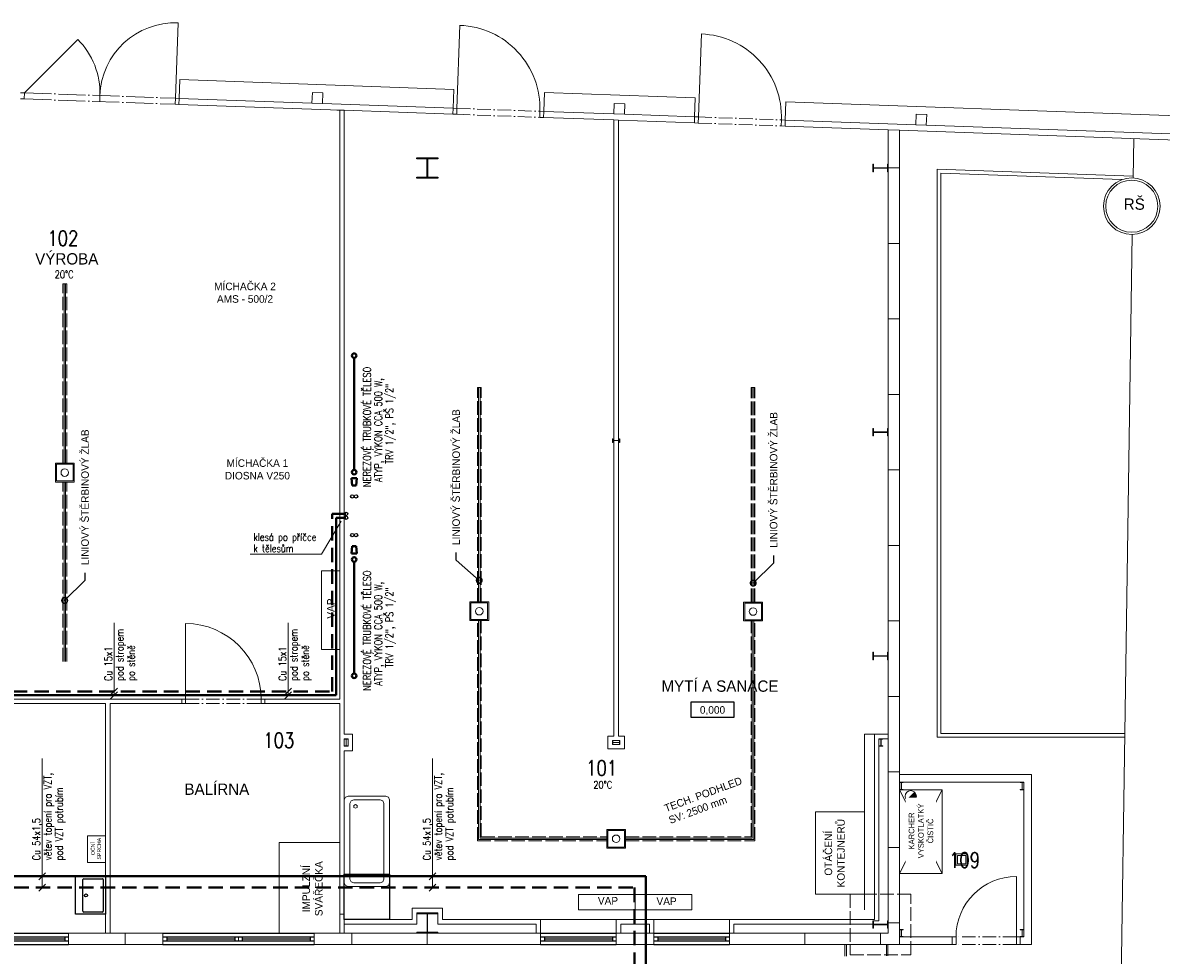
# Model space of a CAD drawing. Header units: millimetres. Extents: x -4829 to 407013, y -34854 to 354532.
# Tile 71 of 75: x 13468 to 28541, y -17118 to -4768. Entities that reach past the tile are written whole.
import ezdxf
from ezdxf import colors
from ezdxf.entities.mleader import LeaderData, LeaderLine
from ezdxf.enums import TextEntityAlignment as Align
from ezdxf.math import Vec2, Vec3

# ---------------------------------------------------------------- set-up
doc = ezdxf.new("R2010")
doc.units = ezdxf.units.MM
doc.header["$LTSCALE"] = 15
for name, pattern in [('ACAD_ISO02W100', [15, 12, -3]), ('ACAD_ISO04W100', [30, 24, -3, 0, -3]), ('ACAD_ISO10W100', [18, 12, -3, 0, -3]), ('DASHED', [19.05, 12.7, -6.35])]:
    doc.linetypes.add(name, pattern=pattern)
for name, color, linetype, lineweight in [('T_otopna_telesa', 1, 'Continuous', 40), ('T_potrubi_privodni', 1, 'Continuous', 40), ('T_potrubi_zpetne', 5, 'DASHED', 40), ('T_text', 3, 'Continuous', 18)]:
    doc.layers.add(name, color=color, linetype=linetype, lineweight=lineweight)
doc.layers.add('T_popis_telesa', color=31, linetype='Continuous')
doc.layers.add('T_stoupacky', color=3, linetype='Continuous')
doc.layers.add('zarizovaci predmety', color=253, linetype='Continuous', lineweight=9, transparency=0.3)
doc.styles.add('EP', font='romans.shx', dxfattribs={"width": 0.8})
doc.styles.add('laplan', font='txt', dxfattribs={"height": 2})
doc.styles.add('laplan N', font='txt')
doc.styles.add('pivovarska', font='txt')

# ---------------------------------------------------------------- blocks, each defined once
blk = doc.blocks.new('A$C58849bc7')
for p, q in [((0, 150), (1000, 150)), ((0, 100), (1000, 100)), ((0, 50), (1000, 50)), ((0, 0), (1000, 0)), ((50, 100), (50, 50)), ((50, 75), (950, 75)), ((950, 100), (950, 50))]:
    blk.add_line(p, q)
blk = doc.blocks.new('*U27')
at = {"linetype": 'ByBlock', "transparency": 16777216}
blk.add_lwpolyline([(-5.7, -2), (5.7, -2), (5.7, 2), (-5.7, 2)], close=True, dxfattribs=at)
at = {"linetype": 'ByBlock', "transparency": 16777216, "style": 'pivovarska'}
for tag, p in [('VYSKA', (0, -0.24)), ('VYSKA_POPIS1', (0, -4.04)), ('VYSKA_POPIS2', (0.2, -7.54)), ('VYSKA_POPIS3', (0.2, -11.04))]:
    blk.add_attdef(tag, text='', height=2, dxfattribs=at).set_placement(p, align=Align.MIDDLE)
blk = doc.blocks.new('ad_zariz-linka')
blk.add_lwpolyline([(0, 0), (600, 0), (600, -600), (0, -600)], close=True)
blk = doc.blocks.new('CA0502B2$')
at = {"layer": 'zarizovaci predmety'}
for p, q in [((-0.76, -0.015), (-0.725, 0)), ((-0.075, 0), (-0.725, 0)), ((-0.075, 0), (0.075, 0)), ((0.375, 0), (0.075, 0)), ((0.41, -0.015), (0.375, 0)), ((-0.76, -0.015), (-0.775, -0.05)), ((-0.775, -0.55), (-0.775, -0.05)), ((-0.71, -0.09), (-0.725, -0.125)), ((-0.725, -0.475), (-0.725, -0.125)), ((-0.71, -0.09), (-0.675, -0.075)), ((0.325, -0.075), (-0.675, -0.075)), ((0.275, -0.128), (0.263, -0.15)), ((0.275, -0.172), (0.263, -0.15)), ((0.3, -0.128), (0.275, -0.128)), ((0.313, -0.15), (0.3, -0.128)), ((0.313, -0.15), (0.3, -0.172)), ((0.36, -0.09), (0.325, -0.075)), ((0.375, -0.125), (0.36, -0.09)), ((0.375, -0.475), (0.375, -0.125)), ((0.41, -0.015), (0.425, -0.05)), ((0.425, -0.55), (0.425, -0.05)), ((0.3, -0.172), (0.275, -0.172)), ((-0.775, -0.55), (-0.76, -0.585)), ((-0.725, -0.6), (-0.76, -0.585)), ((-0.725, -0.475), (-0.71, -0.51)), ((-0.725, -0.6), (-0.075, -0.6)), ((-0.675, -0.525), (-0.71, -0.51)), ((-0.675, -0.525), (0.325, -0.525)), ((0.075, -0.6), (-0.075, -0.6)), ((0.075, -0.6), (0.375, -0.6)), ((0.325, -0.525), (0.36, -0.51)), ((0.36, -0.51), (0.375, -0.475)), ((0.375, -0.6), (0.41, -0.585)), ((0.425, -0.55), (0.41, -0.585))]:
    blk.add_line(p, q, dxfattribs=at)
blk = doc.blocks.new('_DotSmall')
at = {"color": 0, "linetype": 'ByBlock', "const_width": 0.5}
blk.add_lwpolyline([(-0.0625, 0, 1), (0.0625, 0, 1)], format="xyb", close=True, dxfattribs=at)
blk = doc.blocks.new('A$C567bcb14')
for p, q in [((0, 270), (280, 270)), ((0, 257), (0, 270)), ((136, 257), (0, 257)), ((136, 13), (136, 257)), ((144, 257), (144, 13)), ((280, 257), (144, 257)), ((280, 270), (280, 257)), ((0, 13), (136, 13)), ((0, 0), (0, 13)), ((280, 0), (0, 0)), ((144, 13), (280, 13)), ((280, 13), (280, 0))]:
    blk.add_line(p, q)
blk = doc.blocks.new('UMYVADLO')
for p, q in [((29660, 15810), (29660, 16060)), ((29670, 16070), (30090, 16070)), ((30100, 16060), (30100, 15810)), ((30090, 15800), (29670, 15800))]:
    blk.add_line(p, q)
blk.add_lwpolyline([(29640, 16170), (30120, 16170, -0.414214), (30130, 16160), (30130, 15780, -0.414214), (30120, 15770), (29640, 15770, -0.414214), (29630, 15780), (29630, 16160, -0.414214)], format="xyb", close=True)
blk.add_circle((29880, 16030), 20)
for centre, start, end in [((29670, 16060), 90, 180), ((30090, 16060), 0, 90), ((29670, 15810), 180, 270), ((30090, 15810), 270, 0)]:
    blk.add_arc(centre, 10, start, end)
blk = doc.blocks.new('A$C9b8b9b80')
at = {"layer": 'T_otopna_telesa'}
blk.add_line((0, 741), (0, -741), dxfattribs=at)
at = {"layer": 'T_otopna_telesa', "color": 7, "ltscale": 2}
for p, q in [((34, -851), (-35, -851)), ((-28, -948), (-35, -851)), ((28, -948), (34, -851)), ((28, -948), (-28, -948))]:
    blk.add_line(p, q, dxfattribs=at)
at = {"layer": 'T_otopna_telesa'}
for centre in [(0, 771), (0, -771)]:
    blk.add_circle(centre, 30, dxfattribs=at)
blk = doc.blocks.new('A$C580b18a6')
at = {"lineweight": 5}
h = blk.add_hatch(color=256, dxfattribs=at)
h.dxf.hatch_style = 1
h.paths.add_polyline_path([(-8623, -11683, 0.198912), (-8645, -11630), (-8751, -11736, 0.668179)])
for p, q in [((-18434, -2438), (-18399, -1439)), ((-20433, -2367), (-19726, -1660)), ((-18384, -2440), (-18375, -2190)), ((-20433, -2367), (-20483, -2365)), ((-20433, -2367), (-20436, -2447)), ((-19434, -2403), (-19436, -2483)), ((-14757, -2570), (-14748, -2320)), ((-13557, -2613), (-13548, -2363)), ((-20486, -2445), (-20436, -2447)), ((-18434, -2438), (-18437, -2518)), ((-18437, -2518), (-18387, -2520)), ((-18384, -2440), (-18434, -2438)), ((-18384, -2440), (-18387, -2520)), ((-16258, -2596), (-18387, -2520)), ((-16625, -2503), (-16486, -2508)), ((-11559, -2684), (-11550, -2434)), ((-10359, -2727), (-10351, -2484)), ((-16298, -2595), (-16198, -2598)), ((-14759, -2650), (-16198, -2598)), ((-14757, -2570), (-14759, -2650)), ((-13557, -2613), (-13560, -2693)), ((-12628, -2726), (-13560, -2693)), ((-12628, -2646), (-12488, -2651)), ((-11559, -2684), (-11561, -2764)), ((-12628, -2726), (-12628, -6970)), ((-12628, -2726), (-12568, -2728)), ((-12568, -6970), (-12568, -2728)), ((-12568, -2728), (-11561, -2764)), ((-10359, -2727), (-10362, -2807)), ((-8998, -2856), (-10362, -2807)), ((-8998, -3311), (-8998, -2856)), ((-8998, -2856), (-8848, -2861)), ((-475, -3160), (-8848, -2861)), ((-8848, -11391), (-8848, -2861)), ((-8631, -2789), (-8491, -2794)), ((-5745, -2972), (-5753, -3494)), ((-8998, -3311), (-8998, -3411)), ((-8998, -3361), (-8848, -3361)), ((-8998, -6811), (-8998, -3411)), ((-8348, -10901), (-8348, -3379)), ((-8348, -3379), (-5753, -3472)), ((-8298, -10851), (-8298, -3431)), ((-8298, -3431), (-5902, -3516)), ((-8998, -4361), (-8848, -4361)), ((-5764, -4243), (-5863, -10851)), ((-19908, -7271), (-19908, -4896)), ((-19888, -7271), (-19888, -4896)), ((-8998, -5361), (-8848, -5361)), ((-14420, -9107), (-14420, -6271)), ((-14400, -9107), (-14400, -6271)), ((-8998, -6361), (-8848, -6361)), ((-8998, -6911), (-8998, -6811)), ((-8998, -9776), (-8998, -6911)), ((-12628, -6970), (-12568, -6970)), ((-12628, -6973), (-12628, -10886)), ((-12628, -6973), (-12568, -6973)), ((-12568, -10886), (-12568, -6973)), ((-8998, -7361), (-8848, -7361)), ((-19908, -9896), (-19908, -7521)), ((-19888, -9896), (-19888, -7521)), ((-8998, -8361), (-8848, -8361)), ((-14420, -12256), (-14420, -9357)), ((-14400, -12236), (-14400, -9357)), ((-10795, -12236), (-10795, -9361)), ((-10775, -12256), (-10775, -9361)), ((-8998, -9361), (-8848, -9361)), ((-8998, -9876), (-8998, -9776)), ((-8998, -10861), (-8998, -9876)), ((-18348, -10456), (-18348, -10396)), ((-17248, -10456), (-17248, -10396)), ((-17248, -10396), (-16258, -10396)), ((-8998, -10361), (-8848, -10361)), ((-8298, -10851), (-5863, -10851)), ((-5913, -14196), (-5863, -10851)), ((-16198, -10921), (-16198, -11021)), ((-12628, -10969), (-12568, -10969)), ((-9308, -13186), (-9308, -10861)), ((-9308, -10861), (-9178, -10861)), ((-9178, -13316), (-9178, -10861)), ((-9118, -13331), (-9118, -10921)), ((-8998, -13271), (-8998, -10861)), ((-8348, -10901), (-5864, -10901)), ((-16198, -11081), (-16198, -13316)), ((-8998, -11361), (-8848, -11361)), ((-8848, -11596), (-8848, -11396)), ((-8848, -13546), (-8848, -11496)), ((-8748, -11496), (-8848, -11496)), ((-8848, -12706), (-8283, -11596)), ((-8848, -11596), (-8283, -12706)), ((-8645, -11630), (-8751, -11736)), ((-14420, -12256), (-12723, -12256)), ((-14400, -12236), (-12723, -12236)), ((-12473, -12236), (-10795, -12236)), ((-12473, -12256), (-10775, -12256)), ((-8998, -12361), (-8848, -12361)), ((-15298, -13316), (-16198, -13316)), ((-16198, -13316), (-16198, -13376)), ((-15238, -13376), (-16198, -13376)), ((-16198, -13376), (-16198, -13496)), ((-14958, -13376), (-13658, -13376)), ((-14898, -13316), (-13598, -13316)), ((-13658, -13376), (-13658, -13496)), ((-13598, -13316), (-13598, -13646)), ((-13598, -13316), (-12598, -13316)), ((-12598, -13316), (-12098, -13316)), ((-12598, -13316), (-12598, -13646)), ((-12538, -13376), (-12158, -13376)), ((-12538, -13376), (-12538, -13496)), ((-12158, -13376), (-12158, -13496)), ((-12098, -13316), (-12098, -13646)), ((-12098, -13316), (-11098, -13316)), ((-11098, -13316), (-9178, -13316)), ((-11098, -13316), (-11098, -13646)), ((-11038, -13376), (-9198, -13376)), ((-11038, -13496), (-11038, -13376)), ((-9198, -13431), (-9198, -13331)), ((-9198, -13331), (-9118, -13331)), ((-8998, -13271), (-8998, -13496)), ((-8998, -13331), (-8998, -13431)), ((-8998, -13361), (-8848, -13361)), ((-19848, -13496), (-19398, -13496)), ((-19848, -13496), (-19848, -13646)), ((-19398, -13496), (-19298, -13496)), ((-19298, -13496), (-18598, -13496)), ((-19098, -13496), (-19098, -13646)), ((-18598, -13496), (-18598, -13646)), ((-17598, -13596), (-17598, -13546)), ((-16598, -13496), (-16598, -13646)), ((-16598, -13496), (-16298, -13496)), ((-16298, -13496), (-16198, -13496)), ((-16198, -13496), (-15238, -13496)), ((-16098, -13496), (-16098, -13646)), ((-15238, -13496), (-14958, -13496)), ((-15098, -13496), (-15098, -13646)), ((-15098, -13496), (-15098, -13646)), ((-14958, -13496), (-13598, -13496)), ((-12538, -13496), (-12598, -13496)), ((-12538, -13496), (-12158, -13496)), ((-12158, -13496), (-12098, -13496)), ((-11098, -13496), (-9258, -13496)), ((-10098, -13496), (-10098, -13646)), ((-9258, -13496), (-8998, -13496)), ((-9098, -13496), (-9098, -13646)), ((-8848, -13546), (-8848, -13646)), ((-8148, -13546), (-8148, -13646)), ((-7248, -13546), (-7248, -13646)), ((-19848, -13646), (-18598, -13646)), ((-16598, -13646), (-13598, -13646)), ((-12598, -13646), (-12098, -13646)), ((-11098, -13646), (-8848, -13646))]:
    blk.add_line(p, q, dxfattribs=at)
at = {"linetype": 'ByBlock', "lineweight": 5}
for p, q in [((-14707, -2572), (-14667, -1472)), ((-11509, -2686), (-11469, -1586)), ((-14759, -2650), (-14709, -2651)), ((-14757, -2570), (-14707, -2572)), ((-14709, -2651), (-14707, -2572)), ((-13607, -2611), (-13610, -2691)), ((-13610, -2691), (-13560, -2693)), ((-13607, -2611), (-13557, -2613)), ((-11559, -2684), (-11509, -2686)), ((-11512, -2766), (-11509, -2686)), ((-11561, -2764), (-11512, -2766)), ((-10409, -2725), (-10412, -2805)), ((-10412, -2805), (-10362, -2807)), ((-10409, -2725), (-10359, -2727)), ((-18298, -10396), (-18298, -9396)), ((-18348, -10396), (-18298, -10396)), ((-18298, -10456), (-18298, -10396)), ((-17298, -10396), (-17298, -10456)), ((-17298, -10396), (-17248, -10396)), ((-18348, -10456), (-18298, -10456)), ((-17298, -10456), (-17248, -10456)), ((-7298, -13546), (-7298, -12746)), ((-8098, -13546), (-8148, -13546)), ((-8098, -13546), (-8098, -13646)), ((-7298, -13646), (-7298, -13546)), ((-7248, -13546), (-7298, -13546)), ((-8098, -13646), (-8148, -13646)), ((-7248, -13646), (-7298, -13646))]:
    blk.add_line(p, q, dxfattribs=at)
at = {"linetype": 'ACAD_ISO04W100', "lineweight": 5}
for p, q in [((-20433, -2367), (-18434, -2438)), ((-20436, -2447), (-18437, -2518))]:
    blk.add_line(p, q, dxfattribs=at)
at = {"linetype": 'ACAD_ISO10W100', "lineweight": 5}
for p, q in [((-14709, -2651), (-13610, -2691)), ((-14707, -2572), (-13607, -2611)), ((-11509, -2686), (-10409, -2725)), ((-11512, -2766), (-10412, -2805)), ((-18298, -10396), (-17298, -10396)), ((-18298, -10456), (-17298, -10456)), ((-7298, -13546), (-8098, -13546)), ((-7298, -13646), (-8098, -13646))]:
    blk.add_line(p, q, dxfattribs=at)
at = {"linetype": 'ACAD_ISO02W100', "lineweight": 5}
for p, q in [((-19923, -7271), (-19923, -4896)), ((-19923, -4896), (-19873, -4896)), ((-19873, -7271), (-19873, -4896)), ((-14435, -9107), (-14435, -6271)), ((-14435, -6271), (-14385, -6271)), ((-14385, -9107), (-14385, -6271)), ((-10810, -9111), (-10810, -6271)), ((-10810, -6271), (-10760, -6271)), ((-10795, -9111), (-10795, -6271)), ((-10775, -9111), (-10775, -6271)), ((-10760, -9111), (-10760, -6271)), ((-19923, -9896), (-19923, -7521)), ((-19873, -9896), (-19873, -7521)), ((-14435, -12271), (-14435, -9357)), ((-14385, -12221), (-14385, -9357)), ((-10810, -12221), (-10810, -9361)), ((-10760, -12271), (-10760, -9361)), ((-14435, -12271), (-12723, -12271)), ((-14385, -12221), (-12723, -12221)), ((-12473, -12221), (-10810, -12221)), ((-12473, -12271), (-10760, -12271))]:
    blk.add_line(p, q, dxfattribs=at)
at = {"linetype": 'ACAD_ISO02W100', "lineweight": 5, "ltscale": 0.3}
blk.add_line((-16258, -13246), (-16198, -13246), dxfattribs=at)
at = {"lineweight": 5}
for points in [[(-14748, -2320), (-18375, -2190)], [(-16486, -2508), (-16481, -2368), (-16620, -2363), (-16625, -2503)], [(-11550, -2434), (-13548, -2363)], [(-16625, -2503), (-18384, -2440)], [(-14757, -2570), (-16486, -2508)], [(-12488, -2651), (-12483, -2511), (-12623, -2506), (-12628, -2646)], [(-475, -2837), (-10351, -2484)], [(-16258, -2595), (-16258, -10396)], [(-16198, -2598), (-16198, -10861)], [(-12628, -2646), (-13557, -2613)], [(-11559, -2684), (-12488, -2651)], [(-8491, -2794), (-8486, -2654), (-8626, -2649), (-8631, -2789)], [(-8631, -2789), (-10359, -2727)], [(-4633, -2931), (-8491, -2794)], [(-8998, -3411), (-9006, -3411), (-9006, -3364), (-9189, -3364), (-9189, -3411), (-9198, -3411), (-9198, -3311), (-9189, -3311), (-9189, -3358), (-9006, -3358), (-9006, -3311), (-8998, -3311)], [(-8998, -6911), (-9006, -6911), (-9006, -6864), (-9189, -6864), (-9189, -6911), (-9198, -6911), (-9198, -6811), (-9189, -6811), (-9189, -6858), (-9006, -6858), (-9006, -6811), (-8998, -6811)], [(-12628, -6973), (-12644, -6973), (-12644, -6997), (-12648, -6997), (-12648, -6947), (-12644, -6947), (-12644, -6970), (-12628, -6970)], [(-12568, -6970), (-12552, -6970), (-12552, -6947), (-12548, -6947), (-12548, -6997), (-12552, -6997), (-12552, -6973), (-12568, -6973)], [(-8998, -9876), (-9006, -9876), (-9006, -9829), (-9189, -9829), (-9189, -9876), (-9198, -9876), (-9198, -9776), (-9189, -9776), (-9189, -9823), (-9006, -9823), (-9006, -9776), (-8998, -9776)], [(-20698, -10396), (-18348, -10396)], [(-20698, -10456), (-19358, -10456)], [(-19358, -10456), (-19358, -13496)], [(-19298, -10456), (-19298, -13496)], [(-19298, -10456), (-18348, -10456)], [(-17248, -10456), (-16258, -10456)], [(-16258, -10456), (-16258, -13496)], [(-16198, -11081), (-16088, -11081), (-16088, -10861), (-16198, -10861)], [(-16198, -11021), (-16148, -11021), (-16148, -10921), (-16198, -10921)], [(-12628, -10886), (-12708, -10886), (-12708, -11056), (-12488, -11056), (-12488, -10886), (-12568, -10886)], [(-12568, -10969), (-12552, -10969), (-12552, -10946), (-12548, -10946), (-12548, -10996), (-12552, -10996), (-12552, -10972), (-12644, -10972), (-12644, -10996), (-12648, -10996), (-12648, -10946), (-12644, -10946), (-12644, -10969), (-12628, -10969)], [(-8998, -10861), (-9178, -10861)], [(-8998, -10921), (-9118, -10921)], [(-7248, -13646), (-7098, -13646), (-7098, -11396), (-8848, -11396)], [(-7198, -11496), (-8848, -11496)], [(-8848, -11496), (-8848, -13546)], [(-7198, -13546), (-7198, -11496)], [(-15298, -13316), (-15298, -13166), (-14898, -13166), (-14898, -13316)], [(-15238, -13496), (-15238, -13483), (-15102, -13483), (-15102, -13239), (-15238, -13239), (-15238, -13226), (-14958, -13226), (-14958, -13239), (-15094, -13239), (-15094, -13483), (-14958, -13483), (-14958, -13496)], [(-15238, -13376), (-15238, -13226), (-14958, -13226), (-14958, -13376)], [(-8998, -13431), (-9006, -13431), (-9006, -13384), (-9189, -13384), (-9189, -13431), (-9198, -13431), (-9198, -13331), (-9189, -13331), (-9189, -13378), (-9006, -13378), (-9006, -13331), (-8998, -13331)], [(-8848, -13546), (-8148, -13546)], [(-7248, -13546), (-7198, -13546)], [(-9549, -13801), (-9549, -13646), (-9569, -13646), (-9569, -13801)], [(-8999, -13798), (-8999, -13646), (-9019, -13646), (-9019, -13798)], [(-8848, -13646), (-8148, -13646)]]:
    blk.add_lwpolyline(points, dxfattribs=at)
for points in [[(-20023, -7521), (-19773, -7521), (-19773, -7271), (-20023, -7271)], [(-20008, -7506), (-19788, -7506), (-19788, -7286), (-20008, -7286)], [(-16500, -8695), (-16258, -8695), (-16258, -9740), (-16500, -9740)], [(-14535, -9357), (-14285, -9357), (-14285, -9107), (-14535, -9107)], [(-14520, -9342), (-14300, -9342), (-14300, -9122), (-14520, -9122)], [(-10910, -9361), (-10660, -9361), (-10660, -9111), (-10910, -9111)], [(-10895, -9346), (-10675, -9346), (-10675, -9126), (-10895, -9126)], [(-16198, -11021), (-16198, -11017), (-16174, -11017), (-16174, -10925), (-16198, -10925), (-16198, -10921), (-16148, -10921), (-16148, -10925), (-16171, -10925), (-16171, -11017), (-16148, -11017), (-16148, -11021)], [(-12548, -10946), (-12648, -10946), (-12648, -10996), (-12548, -10996)], [(-9118, -11021), (-9118, -11017), (-9094, -11017), (-9094, -10925), (-9118, -10925), (-9118, -10921), (-9068, -10921), (-9068, -10925), (-9091, -10925), (-9091, -11017), (-9068, -11017), (-9068, -11021)], [(-8848, -11596), (-8848, -11592), (-8824, -11592), (-8824, -11500), (-8848, -11500), (-8848, -11496), (-8798, -11496), (-8798, -11500), (-8821, -11500), (-8821, -11592), (-8798, -11592), (-8798, -11596)], [(-7248, -11596), (-7248, -11592), (-7224, -11592), (-7224, -11500), (-7248, -11500), (-7248, -11496), (-7198, -11496), (-7198, -11500), (-7221, -11500), (-7221, -11592), (-7198, -11592), (-7198, -11596)], [(-9957, -12981), (-9957, -11887), (-9308, -11887), (-9308, -12981)], [(-19596, -12208), (-19358, -12208), (-19358, -12559), (-19596, -12559)], [(-12723, -12371), (-12473, -12371), (-12473, -12121), (-12723, -12121)], [(-12708, -12356), (-12488, -12356), (-12488, -12136), (-12708, -12136)], [(-17058, -12296), (-17058, -13496), (-16258, -13496), (-16258, -12296)], [(-8099, -12597), (-7949, -12597), (-7949, -12447), (-8099, -12447)], [(-8079, -12577), (-7969, -12577), (-7969, -12467), (-8079, -12467)], [(-12348, -12986), (-12348, -13186), (-13098, -13186), (-13098, -12986)], [(-11598, -12986), (-11598, -13186), (-12348, -13186), (-12348, -12986)], [(-8848, -13546), (-8848, -13542), (-8824, -13542), (-8824, -13450), (-8848, -13450), (-8848, -13446), (-8798, -13446), (-8798, -13450), (-8821, -13450), (-8821, -13542), (-8798, -13542), (-8798, -13546)], [(-7248, -13546), (-7248, -13542), (-7224, -13542), (-7224, -13450), (-7248, -13450), (-7248, -13446), (-7198, -13446), (-7198, -13450), (-7221, -13450), (-7221, -13542), (-7198, -13542), (-7198, -13546)]]:
    blk.add_lwpolyline(points, close=True, dxfattribs=at)
at = {"linetype": 'ACAD_ISO02W100', "lineweight": 5}
blk.add_lwpolyline([(-9498, -13781), (-8698, -13781), (-8698, -12981), (-9498, -12981)], close=True, dxfattribs=at)
at = {"lineweight": 5, "ltscale": 0.002}
for radius in [375, 345]:
    blk.add_circle((-5771, -3868), radius, dxfattribs=at)
at = {"lineweight": 5}
for centre, radius in [((-19898, -7396), 50), ((-14410, -9232), 50), ((-10785, -9236), 50), ((-8698, -11683), 75), ((-12598, -12246), 50)]:
    blk.add_circle(centre, radius, dxfattribs=at)
for centre, start, end in [((-18434, -2438), 87.9539, 177.9539), ((-20433, -2367), 357.9539, 45)]:
    blk.add_arc(centre, 1000, start, end, dxfattribs=at)
at = {"linetype": 'ByBlock', "lineweight": 5}
for centre, radius, start, end in [((-14707, -2572), 1100, 357.9539, 87.9539), ((-11509, -2686), 1100, 357.9539, 87.9539), ((-18298, -10396), 1000, 0, 90), ((-7298, -13546), 800, 90, 180)]:
    blk.add_arc(centre, radius, start, end, dxfattribs=at)
at = {"lineweight": 5}
for name, p in [('A$C567bcb14', (-15238, -3496)), ('A$C58849bc7', (-20848, -13646)), ('A$C58849bc7', (-18598, -13646)), ('A$C58849bc7', (-17598, -13646)), ('A$C58849bc7', (-13598, -13646)), ('A$C58849bc7', (-12098, -13646))]:
    blk.add_blockref(name, p, dxfattribs=at)
at = {"lineweight": 5, "xscale": 50, "yscale": 50, "zscale": 50}
blk.add_blockref('*U27', (-11322, -10536), dxfattribs=at).add_auto_attribs({'VYSKA': '0,000'})
at = {"lineweight": 5, "ltscale": 15, "xscale": 1000, "yscale": 1000, "zscale": 1000, "rotation": 89.99999999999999}
blk.add_blockref('CA0502B2$', (-16198, -12105), dxfattribs=at)
at = {"lineweight": 5}
for name, p, rotation in [('UMYVADLO', (-3588, -42876), 89.99999999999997), ('ad_zariz-linka', (-16198, -13316), 90)]:
    blk.add_blockref(name, p, dxfattribs=dict(at, rotation=rotation))
at = {"lineweight": 5, "style": 'laplan N'}
for s, width, gutter_width, insert, char_height, attachment_point in [('RŠ', 415.46, 500, (-5877, -3765), 150, 1), ('VÝROBA', 5545.82, 500, (-20290, -4490), 150, 1), ('MÍCHAČKA 2\\PAMS - 500/2', 2129.36, 1000, (-17512, -5014), 100, 5), ('MÍCHAČKA 1\\PDIOSNA V250', 2129.36, 1000, (-17348, -7354), 100, 5), ('MYTÍ A SANACE', 5545.82, 500, (-11998, -10149), 150, 1), ('BALÍRNA', 5545.82, 500, (-18314, -11514), 150, 1)]:
    blk.add_mtext_dynamic_manual_height_columns(s, width=width, gutter_width=gutter_width, heights=[0], dxfattribs=dict(at, insert=insert, char_height=char_height, attachment_point=attachment_point))
at = {"lineweight": 5, "char_height": 100, "style": 'laplan N'}
for s, width, gutter_width, insert, attachment_point, rotation in [('VAP', 2129.36, 1000, (-16376, -9197), 5, 90), ('{\\fMaison Neue|b0|i0|c238|p34;TECH. PODHLED\\PSV: 2500 mm}', 1261.59, 500, (-11972, -11800), 1, 20.352), ('IMPULZNÍ\\PSVÁŘEČKA', 2129.36, 1000, (-16618, -12907), 5, 90)]:
    blk.add_mtext_dynamic_manual_height_columns(s, width=width, gutter_width=gutter_width, heights=[0], dxfattribs=dict(at, insert=insert, attachment_point=attachment_point, rotation=rotation))
at = {"lineweight": 5}
ml = blk.add_multileader_mtext('Standard', dxfattribs=at)
ml.set_content('LINIOVÝ ŠTĚRBINOVÝ ŽLAB', color=256, style='laplan')
ml.set_leader_properties()
ml.set_arrow_properties(name='DOTSMALL')
ml.build(insert=Vec2(0, 0))
ml.multileader.update_dxf_attribs({"dogleg_length": 2, "arrow_head_size": 150, "scale": 50})
ctx = ml.context
ctx.base_point, ctx.scale, ctx.char_height, ctx.arrow_head_size, ctx.landing_gap_size, ctx.plane_origin, ctx.plane_x_axis, ctx.plane_y_axis = Vec3(-14716, -8455), 50, 100, 150, 100, Vec3(-13892, -8983), Vec3(0, 1), Vec3(-1, 0)
notes = []
notes.append((ctx, [(0, (1, 1, 0), (-14716, -8555), (0, 1), 100, [(0, [(-14410, -8823)], 0, [])])]))
ctx.mtext.insert, ctx.mtext.text_direction, ctx.mtext.rotation, ctx.mtext.flow_direction = Vec3(-14767, -8355), Vec3(0, 1), 1.570796, 5
ml = blk.add_multileader_mtext('Standard', dxfattribs=at)
ml.set_content('LINIOVÝ ŠTĚRBINOVÝ ŽLAB', color=256, style='laplan')
ml.set_leader_properties()
ml.set_arrow_properties(name='DOTSMALL')
ml.build(insert=Vec2(0, 0))
ml.multileader.update_dxf_attribs({"dogleg_length": 2, "arrow_head_size": 150, "scale": 50})
ctx = ml.context
ctx.base_point, ctx.scale, ctx.char_height, ctx.arrow_head_size, ctx.landing_gap_size, ctx.plane_origin, ctx.plane_x_axis, ctx.plane_y_axis = Vec3(-10512, -8492), 50, 100, 150, 100, Vec3(-10265, -9020), Vec3(0, 1), Vec3(-1, 0)
notes.append((ctx, [(0, (1, 1, 0), (-10512, -8592), (0, 1), 100, [(0, [(-10783, -8860)], 0, [])])]))
ctx.mtext.insert, ctx.mtext.text_direction, ctx.mtext.rotation, ctx.mtext.flow_direction = Vec3(-10563, -8392), Vec3(0, 1), 1.570796, 5
ml = blk.add_multileader_mtext('Standard', dxfattribs=at)
ml.set_content('LINIOVÝ ŠTĚRBINOVÝ ŽLAB', color=256, style='laplan')
ml.set_leader_properties()
ml.set_arrow_properties(name='DOTSMALL')
ml.build(insert=Vec2(0, 0))
ml.multileader.update_dxf_attribs({"dogleg_length": 2, "arrow_head_size": 150, "scale": 50})
ctx = ml.context
ctx.base_point, ctx.scale, ctx.char_height, ctx.arrow_head_size, ctx.landing_gap_size, ctx.plane_origin, ctx.plane_x_axis, ctx.plane_y_axis = Vec3(-19629, -8722), 50, 100, 150, 100, Vec3(-19382, -9250), Vec3(0, 1), Vec3(-1, 0)
notes.append((ctx, [(0, (1, 1, 0), (-19629, -8822), (0, 1), 100, [(0, [(-19900, -9090)], 0, [])])]))
ctx.mtext.insert, ctx.mtext.text_direction, ctx.mtext.rotation, ctx.mtext.flow_direction = Vec3(-19680, -8622), Vec3(0, 1), 1.570796, 5
for ctx, leaders in notes:
    for number, flags, end, landing, length, lines in leaders:
        leader = LeaderData()
        leader.index, (leader.has_last_leader_line, leader.has_dogleg_vector, leader.attachment_direction) = number, flags
        leader.last_leader_point, leader.dogleg_vector, leader.dogleg_length = Vec3(end), Vec3(landing), length
        for number, points, colour, breaks in lines:
            line = LeaderLine()
            line.index, line.vertices, line.color, line.breaks = number, Vec3.list(points), colors.encode_raw_color(colour), breaks
            leader.lines.append(line)
        ctx.leaders.append(leader)
at = {"lineweight": 5, "insert": (-8562, -12142), "char_height": 75, "attachment_point": 5, "rotation": 90, "style": 'laplan N', "bg_fill": 2}
blk.add_mtext_dynamic_manual_height_columns('KARCHER\\PVYSKOTLATKÝ ČISTIČ', width=803.08, gutter_width=1000, heights=[0], dxfattribs=at)
at = {"lineweight": 5, "attachment_point": 5, "rotation": 90, "style": 'laplan N', "bg_fill": 3, "box_fill_scale": 1, "bg_fill_color": 256, "bg_fill_transparency": 0}
for s, width, insert, char_height in [('OTÁČENÍ KONTEJNERŮ', 803.08, (-9704, -12437), 100), ('OČNÍ SPRCHA', 156.83, (-19485, -12377), 50)]:
    blk.add_mtext_dynamic_manual_height_columns(s, width=width, gutter_width=1000, heights=[0], dxfattribs=dict(at, insert=insert, char_height=char_height))
at = {"lineweight": 5, "char_height": 100, "attachment_point": 5, "style": 'laplan N', "bg_fill": 3, "box_fill_scale": 1, "bg_fill_color": 256, "bg_fill_transparency": 0}
for insert in [(-12706, -13067), (-11930, -13073)]:
    blk.add_mtext_dynamic_manual_height_columns('VAP', width=287.43, gutter_width=1000, heights=[0], dxfattribs=dict(at, insert=insert))
at = {"lineweight": 5}
blk.add_lwpolyline([(-8283, -11596), (-8848, -11596), (-8848, -12706), (-8283, -12706)], close=True, dxfattribs=at)

msp = doc.modelspace()

# ---------------------------------------------------------------- block references
at = {"ltscale": 2}
msp.add_blockref('A$C580b18a6', (33922, -3330), dxfattribs=at)

# ---------------------------------------------------------------- next in the draw order: linework, layer by layer
at = {"layer": 'T_potrubi_privodni'}
for p, q in [((17615, -11323), (17747, -11323)), ((17615, -13676), (17615, -11323)), ((6404, -13676), (17615, -13676)), ((7219, -16073), (21718, -16073)), ((21718, -16073), (21718, -18550))]:
    msp.add_line(p, q, dxfattribs=at)
at = {"layer": 'T_potrubi_zpetne'}
for p, q in [((17565, -11273), (17747, -11273)), ((17565, -13626), (17565, -11273)), ((6479, -13626), (17565, -13626)), ((7069, -16223), (21568, -16223)), ((21568, -16223), (21568, -18400))]:
    msp.add_line(p, q, dxfattribs=at)
at = {"layer": 'T_stoupacky'}
for centre in [(17830, -11042), (17880, -11042), (17747, -11273), (17747, -11323), (17830, -11554), (17880, -11554)]:
    msp.add_circle(centre, 22.5, dxfattribs=at)
at = {"layer": 'T_text'}
for p, q in [((17684, -11368, 0), (17423, -11806, 0)), ((16480, -11806, 0), (17423, -11806, 0)), ((14676, -13676), (14676, -12714)), ((16982, -13676), (16982, -12714)), ((14631, -13671), (14721, -13580)), ((14631, -13721), (14721, -13630)), ((16937, -13671), (17027, -13580)), ((16937, -13721), (17027, -13630)), ((13724, -16223), (13724, -14513)), ((18893, -16223), (18893, -14513)), ((13679, -16119), (13769, -16028)), ((18848, -16119), (18938, -16028)), ((13679, -16269), (13769, -16178)), ((18848, -16269), (18938, -16178))]:
    msp.add_line(p, q, dxfattribs=at)

# ---------------------------------------------------------------- next in the draw order: block references
at = {"layer": 'T_otopna_telesa', "ltscale": 2}
msp.add_blockref('A$C9b8b9b80', (17855, -9949), dxfattribs=at)
at = {"layer": 'T_otopna_telesa', "ltscale": 2, "xscale": -1, "rotation": 180}
msp.add_blockref('A$C9b8b9b80', (17855, -12647), dxfattribs=at)

# ---------------------------------------------------------------- next in the draw order: texts
at = {"style": 'EP', "width": 0.8}
for s, p in [('102', (13793, -7722)), ('103', (16652, -14371)), ('101', (20927, -14739)), ('109', (25731, -15959))]:
    msp.add_text(s, height=200, dxfattribs=at).set_placement(p)
at = {"layer": 'T_popis_telesa', "ltscale": 10, "style": 'EP', "width": 0.8}
for s, p in [('NEREZOVÉ TRUBKOVÉ TĚLESO', (18076, -10918)), ('ATYP, VÝKON CCA 500 W,', (18224, -10853)), ('TRV 1/2", PŠ 1/2"', (18372, -10611, 850)), ('NEREZOVÉ TRUBKOVÉ TĚLESO', (18076, -13616)), ('ATYP, VÝKON CCA 500 W,', (18224, -13551)), ('TRV 1/2", PŠ 1/2"', (18372, -13309, 850))]:
    msp.add_text(s, height=100, rotation=90, dxfattribs=at).set_placement(p)
at = {"layer": 'T_text', "ltscale": 10, "style": 'EP', "width": 0.8}
for s, p in [('20°C', (13890, -8151)), ('klesá po příčce', (16521, -11629)), ('k tělesům', (16521, -11779)), ('20°C', (21022, -14911))]:
    msp.add_text(s, height=100, dxfattribs=at).set_placement(p)
for s, p in [('pod stropem', (14800, -13486, 0)), ('pod stropem', (17106, -13486, 0)), ('Cu 15x1', (14650, -13486, 0)), ('po stěně', (14950, -13486, 0)), ('Cu 15x1', (16956, -13486, 0)), ('po stěně', (17256, -13486, 0)), ('větev topení pro VZT,', (13848, -15862, 0)), ('větev topení pro VZT,', (19017, -15862, 0)), ('pod VZT potrubím', (13998, -15862, 0)), ('pod VZT potrubím', (19167, -15862, 0)), ('Cu 54x1,5', (13698, -15862, 0)), ('Cu 54x1,5', (18867, -15862, 0))]:
    msp.add_text(s, height=100, rotation=90, dxfattribs=at).set_placement(p)

doc.saveas('drawing.dxf')
